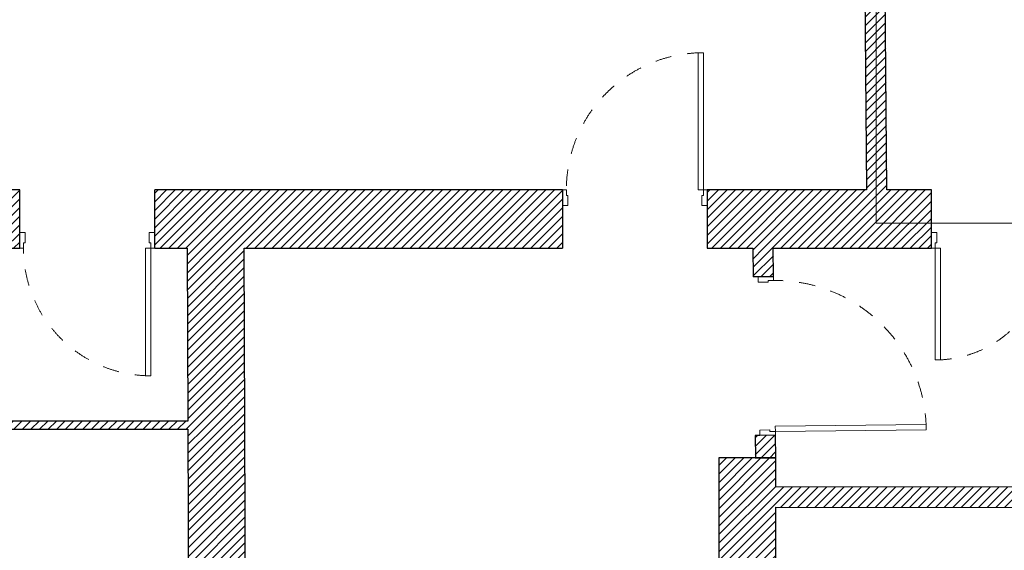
# Model space of a CAD drawing. Header units: millimetres. Extents: x 27262 to 215252, y 16288 to 306312.
# Tile 40 of 76: x 136800 to 142251, y 174328 to 177264. Entities that reach past the tile are written whole.
import ezdxf

# ---------------------------------------------------------------- set-up
doc = ezdxf.new("R2010")
doc.units = ezdxf.units.MM
doc.linetypes.add('DASHED2', pattern=[0.47625, 0.3175, -0.15875])
doc.linetypes.add('Przerywana', pattern=[240, 120, -120])
for name, color, linetype in [('Drzwi ArchiCAD', 252, 'Continuous'), ('KR_INW', 252, 'Continuous'), ('ROZBUDOWA_NOWE_DZIAŁOWE', 252, 'Continuous')]:
    doc.layers.add(name, color=color, linetype=linetype)
for name, color, linetype, lineweight in [('Drzwi ArchiCAD_Nr_pióra__1', 252, 'Continuous', 13), ('Drzwi ArchiCAD_Nr_pióra__27', 252, 'Continuous', 25), ('Drzwi ArchiCAD_Nr_pióra__4', 252, 'Continuous', 13), ('KR_INW_Nr_pióra__101', 252, 'Continuous', 5), ('KR_INW_Nr_pióra__27', 252, 'Continuous', 25), ('ROZBUDOWA_NOWE_DZIAŁOWE_Nr_pióra__27', 252, 'Continuous', 25)]:
    doc.layers.add(name, color=color, linetype=linetype, lineweight=lineweight)
doc.layers.get('ROZBUDOWA_NOWE_DZIAŁOWE').off()
pattern_1 = [(45, (0, 0), (-31.819804, 31.819804), [])]

# ---------------------------------------------------------------- blocks, each defined once
blk = doc.blocks.new('Ściana_10', base_point=(209110.2, 113397.6))
at = {"layer": 'KR_INW_Nr_pióra__101', "linetype": 'Continuous'}
h = blk.add_hatch(dxfattribs=at)
h.set_pattern_fill('CEGŁA_LICÓWKA', color=256, style=0, pattern_type=2)
h.set_pattern_definition(pattern_1)
h.paths.add_polyline_path([(209110.2, 113397.6), (209095, 115147.1), (208945, 115147.1), (208960.2, 113397.6)])
at = {"layer": 'KR_INW_Nr_pióra__27', "linetype": 'Continuous', "flags": 128}
for points in [[(208945, 115147.1), (208960.2, 113397.6)], [(209110.2, 113397.6), (209095, 115147.1)]]:
    blk.add_lwpolyline(points, dxfattribs=at)
blk = doc.blocks.new('Ściana_35', base_point=(207868.7, 111207.8))
at = {"layer": 'KR_INW_Nr_pióra__101', "linetype": 'Continuous'}
h = blk.add_hatch(dxfattribs=at)
h.set_pattern_fill('CEGŁA_LICÓWKA', color=256, style=0, pattern_type=2)
h.set_pattern_definition(pattern_1)
h.paths.add_polyline_path([(208288.7, 111207.5), (208288.7, 111057.5), (210693.6, 111056.2), (210693.7, 111171.2), (210693.7, 111206.2)])
at = {"layer": 'KR_INW_Nr_pióra__27', "linetype": 'Continuous', "flags": 128}
for points in [[(210693.7, 111206.2), (208288.7, 111207.5)], [(208288.7, 111057.5), (210693.6, 111056.2)]]:
    blk.add_lwpolyline(points, dxfattribs=at)
blk = doc.blocks.new('Drzwi 19_16')
at = {"layer": 'Drzwi ArchiCAD_Nr_pióra__1', "linetype": 'Continuous'}
for p, q in [((517, 0), (517, 1114)), ((517, 1114), (557, 1114)), ((557, 1114), (557, 0)), ((-557, 0), (-585, 0)), ((-585, 0), (-585, -115)), ((-557, -40), (-557, 0)), ((557, 0), (517, 0)), ((585, 0), (557, 0)), ((557, 0), (557, -40)), ((585, -115), (585, 0)), ((-545, -40), (-557, -40)), ((-545, -115), (-545, -40)), ((557, -40), (545, -40)), ((545, -40), (545, -115)), ((-585, -115), (-545, -115)), ((545, -115), (585, -115))]:
    blk.add_line(p, q, dxfattribs=at)
at = {"layer": 'Drzwi ArchiCAD_Nr_pióra__1', "linetype": 'Przerywana'}
blk.add_arc((557, 0), 1114, 90, 180, dxfattribs=at)
at = {"layer": 'Drzwi ArchiCAD_Nr_pióra__27', "linetype": 'Continuous'}
for p, q in [((-585, 0), (-585, -115)), ((585, 0), (585, -115))]:
    blk.add_line(p, q, dxfattribs=at)
blk = doc.blocks.new('Ściana_36', base_point=(208288.7, 111420.7))
at = {"layer": 'KR_INW_Nr_pióra__101', "linetype": 'Continuous'}
h = blk.add_hatch(dxfattribs=at)
h.set_pattern_fill('CEGŁA_LICÓWKA', color=256, style=0, pattern_type=2)
h.set_pattern_definition(pattern_1)
h.paths.add_polyline_path([(208121, 112967.6), (208123.4, 112756), (208158.4, 112756.4), (208273.4, 112757.7), (208271, 112967.6)])
h = blk.add_hatch(dxfattribs=at)
h.set_pattern_fill('CEGŁA_LICÓWKA', color=256, style=0, pattern_type=2)
h.set_pattern_definition(pattern_1)
h.paths.add_polyline_path([(208136.8, 111586), (208138.7, 111419), (208288.7, 111420.7), (208286.8, 111587.8), (208171.8, 111586.4)])
at = {"layer": 'KR_INW_Nr_pióra__27', "linetype": 'Continuous'}
for p, q in [((208158.4, 112756.4), (208123.4, 112756)), ((208273.4, 112757.7), (208158.4, 112756.4)), ((208171.8, 111586.4), (208136.8, 111586)), ((208286.8, 111587.8), (208171.8, 111586.4))]:
    blk.add_line(p, q, dxfattribs=at)
at = {"layer": 'KR_INW_Nr_pióra__27', "linetype": 'Continuous', "flags": 128}
for points in [[(208121, 112967.6), (208123.4, 112756)], [(208273.4, 112757.7), (208271, 112967.6)], [(208136.8, 111586), (208138.7, 111419)], [(208288.7, 111420.7), (208286.8, 111587.8)], [(208138.7, 111419), (208288.7, 111420.7)]]:
    blk.add_lwpolyline(points, dxfattribs=at)
at = {"layer": 'Drzwi ArchiCAD', "linetype": 'Continuous', "zscale": 1000, "rotation": 270.6556948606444}
blk.add_blockref('Drzwi 19_16', (208280.1, 112172.7), dxfattribs=at)
blk = doc.blocks.new('Ściana_37', base_point=(207868.7, 111420.7))
at = {"layer": 'KR_INW_Nr_pióra__101', "linetype": 'Continuous'}
h = blk.add_hatch(dxfattribs=at)
h.set_pattern_fill('CEGŁA_LICÓWKA', color=256, style=0, pattern_type=2)
h.set_pattern_definition(pattern_1)
h.paths.add_polyline_path([(207868.7, 111420.7), (207868.7, 107385.1), (208288.7, 107385.1), (208288.7, 111420.7)])
at = {"layer": 'KR_INW_Nr_pióra__27', "linetype": 'Continuous', "flags": 128}
for points in [[(207868.7, 111420.7), (207868.7, 107385.1)], [(208288.7, 111420.7), (207868.7, 111420.7)], [(208288.7, 111207.5), (208288.7, 111420.7)], [(208288.7, 107385.1), (208288.7, 111057.5)]]:
    blk.add_lwpolyline(points, dxfattribs=at)
blk = doc.blocks.new('Drzwi 19_27')
at = {"layer": 'Drzwi ArchiCAD_Nr_pióra__1', "linetype": 'Continuous'}
for p, q in [((380.7, 0), (380.7, 841.4)), ((380.7, 841.4), (420.7, 841.4)), ((420.7, 841.4), (420.7, 0)), ((-420.7, 0), (-448.7, 0)), ((-448.7, 0), (-448.7, -115)), ((-420.7, -40), (-420.7, 0)), ((420.7, 0), (380.7, 0)), ((448.7, 0), (420.7, 0)), ((420.7, 0), (420.7, -40)), ((448.7, -115), (448.7, 0)), ((-408.7, -40), (-420.7, -40)), ((-408.7, -115), (-408.7, -40)), ((420.7, -40), (408.7, -40)), ((408.7, -40), (408.7, -115)), ((-448.7, -115), (-408.7, -115)), ((408.7, -115), (448.7, -115))]:
    blk.add_line(p, q, dxfattribs=at)
at = {"layer": 'Drzwi ArchiCAD_Nr_pióra__1', "linetype": 'Przerywana'}
blk.add_arc((420.7, 0), 841.4, 90, 180, dxfattribs=at)
at = {"layer": 'Drzwi ArchiCAD_Nr_pióra__27', "linetype": 'Continuous'}
for p, q in [((-448.7, -115), (-448.7, 0)), ((448.7, -115), (448.7, 0))]:
    blk.add_line(p, q, dxfattribs=at)
blk = doc.blocks.new('Ściana_68', base_point=(204363.9, 113397.6))
at = {"layer": 'KR_INW_Nr_pióra__101', "linetype": 'Continuous'}
h = blk.add_hatch(dxfattribs=at)
h.set_pattern_fill('CEGŁA_LICÓWKA', color=256, style=0, pattern_type=2)
h.set_pattern_definition(pattern_1)
h.paths.add_polyline_path([(203949.8, 111692.9), (204369.8, 111692.9), (204365.4, 112967.6), (203945.4, 112967.6)])
h = blk.add_hatch(dxfattribs=at)
h.set_pattern_fill('CEGŁA_LICÓWKA', color=256, style=0, pattern_type=2)
h.set_pattern_definition(pattern_1)
h.paths.add_polyline_path([(203950.1, 111632.9), (203961.4, 108378.4), (204116.4, 108378.9), (204231.4, 108379.3), (204381.4, 108379.9), (204370.1, 111632.9)])
h = blk.add_hatch(dxfattribs=at)
h.set_pattern_fill('CEGŁA_LICÓWKA', color=256, style=0, pattern_type=2)
h.set_pattern_definition(pattern_1)
h.paths.add_polyline_path([(203964.6, 107481), (203964.9, 107385.1), (204384.9, 107385.1), (204384.6, 107482.4), (204234.6, 107481.9), (204119.6, 107481.5)])
at = {"layer": 'KR_INW_Nr_pióra__27', "linetype": 'Continuous'}
for p, q in [((204116.4, 108378.9), (203961.4, 108378.4)), ((204231.4, 108379.3), (204116.4, 108378.9)), ((204381.4, 108379.9), (204231.4, 108379.3)), ((204119.6, 107481.5), (203964.6, 107481)), ((204234.6, 107481.9), (204119.6, 107481.5)), ((204384.6, 107482.4), (204234.6, 107481.9))]:
    blk.add_line(p, q, dxfattribs=at)
at = {"layer": 'KR_INW_Nr_pióra__27', "linetype": 'Continuous', "flags": 128}
for points in [[(203945.4, 112967.6), (203949.8, 111692.9)], [(204369.8, 111692.9), (204365.4, 112967.6)], [(203950.1, 111632.9), (203961.4, 108378.4)], [(204381.4, 108379.9), (204370.1, 111632.9)], [(203964.6, 107481), (203964.9, 107385.1)], [(204384.9, 107385.1), (204384.6, 107482.4)]]:
    blk.add_lwpolyline(points, dxfattribs=at)
at = {"layer": 'Drzwi ArchiCAD', "linetype": 'Continuous', "xscale": -0.9999999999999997, "zscale": 1000, "rotation": 90.20050733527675}
blk.add_blockref('Drzwi 19_27', (204118, 107930.2), dxfattribs=at)
blk = doc.blocks.new('Ściana_92', base_point=(200293.6, 111632.9))
at = {"layer": 'KR_INW_Nr_pióra__101', "linetype": 'Continuous'}
h = blk.add_hatch(dxfattribs=at)
h.set_pattern_fill('CEGŁA_LICÓWKA', color=256, style=0, pattern_type=2)
h.set_pattern_definition(pattern_1)
h.paths.add_polyline_path([(200408.6, 111632.9), (204370.1, 111632.9), (204370.1, 111692.9), (200408.6, 111692.9)])
at = {"layer": 'KR_INW_Nr_pióra__27', "linetype": 'Continuous', "flags": 128}
for points in [[(201758, 111692.9), (200408.6, 111692.9)], [(203949.8, 111692.9), (201818, 111692.9)], [(204370.1, 111632.9), (204370.1, 111692.9)], [(200408.6, 111632.9), (203950.1, 111632.9)]]:
    blk.add_lwpolyline(points, dxfattribs=at)
blk = doc.blocks.new('Drzwi 19_44')
at = {"layer": 'Drzwi ArchiCAD_Nr_pióra__1', "linetype": 'Continuous'}
for p, q in [((430.5, 0), (430.5, 941.1)), ((430.5, 941.1), (470.5, 941.1)), ((470.5, 941.1), (470.5, 0)), ((-470.5, 0), (-498.5, 0)), ((-498.5, 0), (-498.5, -115)), ((-470.5, -40), (-470.5, 0)), ((470.5, 0), (430.5, 0)), ((498.5, 0), (470.5, 0)), ((470.5, 0), (470.5, -40)), ((498.5, -115), (498.5, 0)), ((-458.5, -40), (-470.5, -40)), ((-458.5, -115), (-458.5, -40)), ((470.5, -40), (458.5, -40)), ((458.5, -40), (458.5, -115)), ((-498.5, -115), (-458.5, -115)), ((458.5, -115), (498.5, -115))]:
    blk.add_line(p, q, dxfattribs=at)
at = {"layer": 'Drzwi ArchiCAD_Nr_pióra__1', "linetype": 'Przerywana'}
blk.add_arc((470.5, 0), 941.1, 90, 180, dxfattribs=at)
at = {"layer": 'Drzwi ArchiCAD_Nr_pióra__27', "linetype": 'Continuous'}
for p, q in [((-498.5, 0), (-498.5, -115)), ((498.5, 0), (498.5, -115))]:
    blk.add_line(p, q, dxfattribs=at)
blk = doc.blocks.new('Drzwi 19_50')
at = {"layer": 'Drzwi ArchiCAD_Nr_pióra__1', "linetype": 'Continuous'}
for p, q in [((466.2, 0), (466.2, 1012.4)), ((466.2, 1012.4), (506.2, 1012.4)), ((506.2, 1012.4), (506.2, 0)), ((-506.2, 0), (-534.2, 0)), ((-534.2, 0), (-534.2, -115)), ((-506.2, -40), (-506.2, 0)), ((506.2, 0), (466.2, 0)), ((534.2, 0), (506.2, 0)), ((506.2, 0), (506.2, -40)), ((534.2, -115), (534.2, 0)), ((-494.2, -40), (-506.2, -40)), ((-494.2, -115), (-494.2, -40)), ((506.2, -40), (494.2, -40)), ((494.2, -40), (494.2, -115)), ((-534.2, -115), (-494.2, -115)), ((494.2, -115), (534.2, -115))]:
    blk.add_line(p, q, dxfattribs=at)
at = {"layer": 'Drzwi ArchiCAD_Nr_pióra__1', "linetype": 'Przerywana'}
blk.add_arc((506.2, 0), 1012.4, 90, 180, dxfattribs=at)
at = {"layer": 'Drzwi ArchiCAD_Nr_pióra__27', "linetype": 'Continuous'}
for p, q in [((-534.2, 0), (-534.2, -115)), ((534.2, 0), (534.2, -115))]:
    blk.add_line(p, q, dxfattribs=at)
blk = doc.blocks.new('Ściana_131', base_point=(209438.1, 113397.6))
at = {"layer": 'KR_INW_Nr_pióra__101', "linetype": 'Continuous'}
h = blk.add_hatch(dxfattribs=at)
h.set_pattern_fill('CEGŁA_LICÓWKA', color=256, style=0, pattern_type=2)
h.set_pattern_definition(pattern_1)
h.paths.add_polyline_path([(198660.6, 113232.6), (198660.6, 113117.6), (198660.6, 112967.6), (202708.4, 112967.6), (202708.4, 113082.6), (202708.4, 113397.6), (198660.6, 113397.6)])
h = blk.add_hatch(dxfattribs=at)
h.set_pattern_fill('CEGŁA_LICÓWKA', color=256, style=0, pattern_type=2)
h.set_pattern_definition(pattern_1)
h.paths.add_polyline_path([(203705.5, 113397.6), (203705.5, 113082.6), (203705.5, 112967.6), (206715.7, 112967.6), (206715.7, 113282.6), (206715.7, 113397.6)])
h = blk.add_hatch(dxfattribs=at)
h.set_pattern_fill('CEGŁA_LICÓWKA', color=256, style=0, pattern_type=2)
h.set_pattern_definition(pattern_1)
h.paths.add_polyline_path([(207784.1, 113397.6), (207784.1, 113282.6), (207784.1, 112967.6), (209438.1, 112967.6), (209438.1, 113397.6)])
at = {"layer": 'KR_INW_Nr_pióra__27', "linetype": 'Continuous'}
for p, q in [((202708.4, 113082.6), (202708.4, 113397.6)), ((203705.5, 113082.6), (203705.5, 113397.6)), ((206715.7, 113397.6), (206715.7, 113282.6)), ((207784.1, 113397.6), (207784.1, 113282.6)), ((206715.7, 113282.6), (206715.7, 112967.6)), ((207784.1, 113282.6), (207784.1, 112967.6)), ((202708.4, 112967.6), (202708.4, 113082.6)), ((203705.5, 112967.6), (203705.5, 113082.6))]:
    blk.add_line(p, q, dxfattribs=at)
at = {"layer": 'KR_INW_Nr_pióra__27', "linetype": 'Continuous', "flags": 128}
for points in [[(202708.4, 113397.6), (198660.6, 113397.6)], [(206715.7, 113397.6), (203705.5, 113397.6)], [(208960.2, 113397.6), (207784.1, 113397.6)], [(209438.1, 113397.6), (209110.2, 113397.6)], [(209438.1, 112967.6), (209438.1, 113397.6)], [(201818, 112967.6), (202708.4, 112967.6)], [(203705.5, 112967.6), (203945.4, 112967.6)], [(204365.4, 112967.6), (206715.7, 112967.6)], [(207784.1, 112967.6), (208121, 112967.6)], [(208271, 112967.6), (209438.1, 112967.6)]]:
    blk.add_lwpolyline(points, dxfattribs=at)
at = {"layer": 'Drzwi ArchiCAD', "linetype": 'Continuous', "zscale": 1000}
blk.add_blockref('Drzwi 19_50', (207249.9, 113397.6), dxfattribs=at)
at = {"layer": 'Drzwi ArchiCAD', "linetype": 'Continuous', "xscale": -1, "zscale": 1000, "rotation": 180}
blk.add_blockref('Drzwi 19_44', (203206.9, 112967.6), dxfattribs=at)
blk = doc.blocks.new('Drzwi 19_51')
at = {"layer": 'Drzwi ArchiCAD_Nr_pióra__27', "linetype": 'Continuous'}
for p, q in [((-440, 0), (-440, -115)), ((440, 0), (440, -115))]:
    blk.add_line(p, q, dxfattribs=at)
at = {"layer": 'Drzwi ArchiCAD_Nr_pióra__4', "linetype": 'Continuous'}
for p, q in [((372, 0), (372, 824)), ((372, 824), (412, 824)), ((412, 824), (412, 0)), ((-412, 0), (-440, 0)), ((-440, 0), (-440, -115)), ((-412, -40), (-412, 0)), ((412, 0), (372, 0)), ((440, 0), (412, 0)), ((412, 0), (412, -40)), ((440, -115), (440, 0)), ((-400, -40), (-412, -40)), ((-400, -115), (-400, -40)), ((412, -40), (400, -40)), ((400, -40), (400, -115)), ((-440, -115), (-400, -115)), ((400, -115), (440, -115))]:
    blk.add_line(p, q, dxfattribs=at)
at = {"layer": 'Drzwi ArchiCAD_Nr_pióra__4', "linetype": 'Przerywana'}
blk.add_arc((412, 0), 824, 90, 180, dxfattribs=at)
blk = doc.blocks.new('Ściana_132', base_point=(210318.1, 113397.6))
at = {"layer": 'ROZBUDOWA_NOWE_DZIAŁOWE_Nr_pióra__27', "linetype": 'Continuous'}
for p, q in [((209438.1, 113082.6), (209438.1, 113397.6)), ((210318.1, 113082.6), (210318.1, 113397.6)), ((209438.1, 112967.6), (209438.1, 113082.6)), ((210318.1, 112967.6), (210318.1, 113082.6))]:
    blk.add_line(p, q, dxfattribs=at)
at = {"layer": 'Drzwi ArchiCAD', "color": 104, "linetype": 'Continuous', "lineweight": 13, "true_color": 0x029e21, "zscale": 1000, "rotation": 180}
blk.add_blockref('Drzwi 19_51', (209878.1, 112967.6), dxfattribs=at)

msp = doc.modelspace()

# ---------------------------------------------------------------- linework, layer by layer
at = {"linetype": 'DASHED2', "lineweight": 20, "ltscale": 10}
for p, q in [((141541.8, 176137.9), (141541.8, 177676.2)), ((153274.3, 176137.9), (141541.8, 176137.9))]:
    msp.add_line(p, q, dxfattribs=at)

# ---------------------------------------------------------------- block references
at = {"layer": 'KR_INW', "color": 252, "xscale": 0.75, "yscale": 0.75, "zscale": 0.75}
for name, p in [('Ściana_10', (141601.1, 176322)), ('Ściana_131', (141847, 176322)), ('Ściana_68', (138041.4, 176322)), ('Ściana_36', (140985, 174839.3)), ('Ściana_92', (134988.7, 174998.4)), ('Ściana_35', (140670, 174679.6))]:
    msp.add_blockref(name, p, dxfattribs=at)
at = {"layer": 'KR_INW', "xscale": 0.75, "yscale": 0.75, "zscale": 0.75}
msp.add_blockref('Ściana_37', (140670, 174839.3), dxfattribs=at)
at = {"layer": 'ROZBUDOWA_NOWE_DZIAŁOWE', "color": 252, "xscale": 0.75, "yscale": 0.75, "zscale": 0.75}
msp.add_blockref('Ściana_132', (142507, 176322), dxfattribs=at)

doc.saveas('drawing.dxf')
